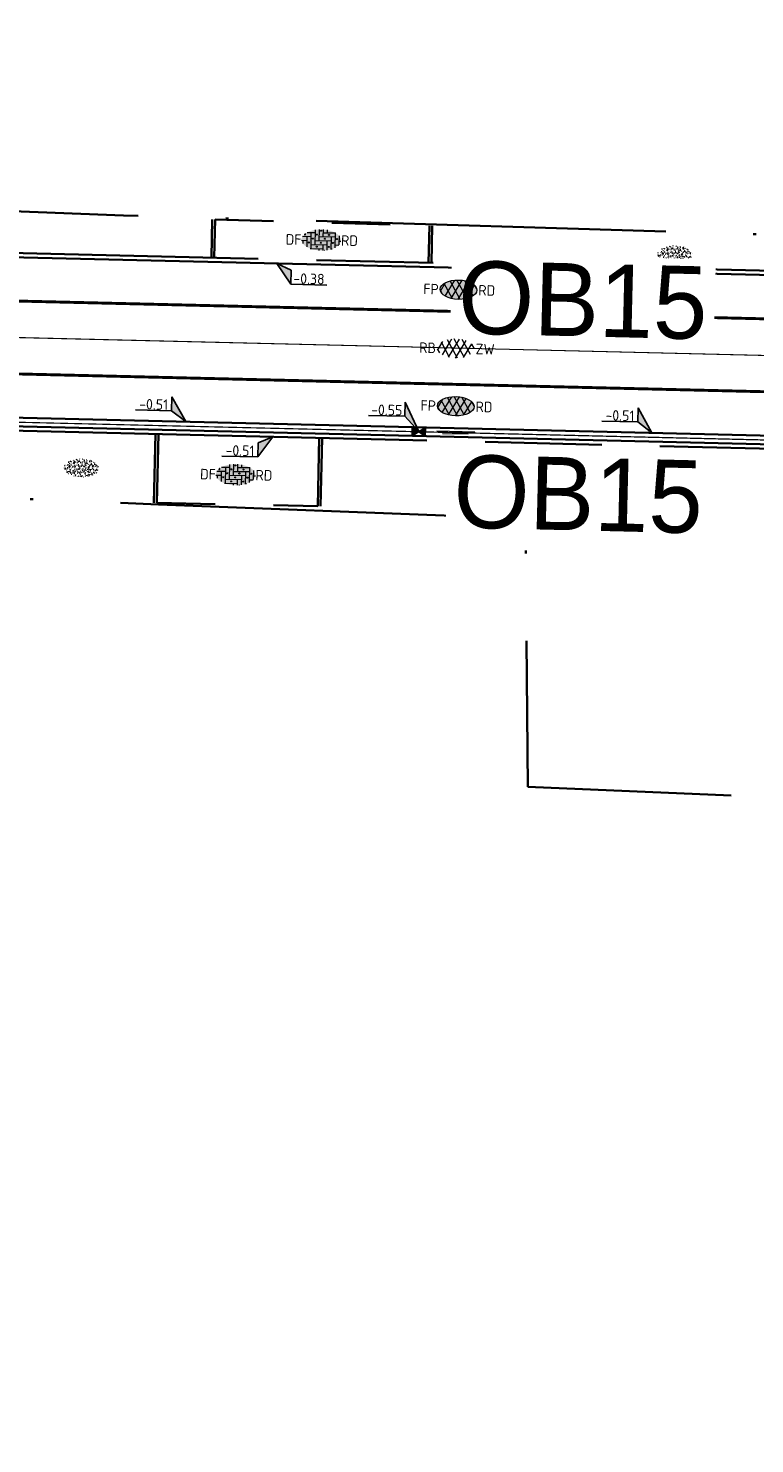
# Model space of a CAD drawing. Header units: metres. Extents: x 0 to 269924, y 0 to 933292.
# Tile 90 of 247: x 133397 to 133422, y 466501 to 466550. Entities that reach past the tile are written whole.
import ezdxf
from ezdxf import colors
from ezdxf.entities.mleader import LeaderData, LeaderLine
from ezdxf.enums import TextEntityAlignment as Align
from ezdxf.math import Vec2, Vec3

# ---------------------------------------------------------------- set-up
doc = ezdxf.new("R2018")
doc.units = ezdxf.units.M
for name, pattern in [('VH-OPSLUITBAND_100X200', [16, 8, -2, 4, -2]), ('VH-OPSLUITBAND_150X250', [24, 16, -2, 4, -2]), ('VW-1-1_STREEP', [2, 1, -1]), ('XX-HIDDEN', [4, 2, -2]), ('XX-PROJECTGRENS', [18, 12, -3, 0, -3])]:
    doc.linetypes.add(name, pattern=pattern)
for name, color, linetype, lineweight in [('N-WE-GR-GRAS-A-200', 62, 'Continuous', 18), ('N-WE-KG-GRENS_PROJECT-G', 7, 'XX-PROJECTGRENS', 35), ('N-WE-VH-GOOT-S', 170, 'Continuous', 18), ('N-WE-VH-GOOT_STRAATBAKSTEEN-G', 170, 'Continuous', 35), ('N-WE-VH-KANTOPSLUITING-T18', 10, 'Continuous', 18), ('N-WE-VH-KANTOPSLUITING_OPSLUITBAND_100X200-G', 150, 'VH-OPSLUITBAND_100X200', 35), ('N-WE-VH-KANTOPSLUITING_OPSLUITBAND_150X250-G', 150, 'VH-OPSLUITBAND_150X250', 35), ('N-WE-VH-KANTOPSLUITING_VOORKANTBAND-G', 50, 'Continuous', 35), ('N-WE-VH-MATERIAALGRENS-G', 7, 'XX-HIDDEN', 35), ('N-WE-VH-VERHARDING-T18', 10, 'Continuous', 18), ('N-WE-VH-VERHARDING_ASFALT-S', 7, 'Continuous', 18), ('N-WE-VH-VERHARDING_STRAATBAKSTEEN-S', 7, 'Continuous', 18), ('N-WE-VW-MARKERING_LANGS_STREEP_11_010-G', 7, 'VW-1-1_STREEP', 13), ('X-XX-AL-HOOGTELABEL-S', 7, 'Continuous', 25)]:
    doc.layers.add(name, color=color, linetype=linetype, lineweight=lineweight)
for name, color, linetype, lineweight, true_color in [('N-WE-GR-GRAS-S', 7, 'Continuous', 18, 0x00a500), ('N-WE-RI-HWA_KOLK-S', 150, 'Continuous', 25, 0x007fff), ('N-WE-RI-HWA_RIOOLPUT_INSPECTIEPUT_BETON-S', 150, 'Continuous', 25, 0x007fff)]:
    doc.layers.add(name, color=color, linetype=linetype, lineweight=lineweight, true_color=true_color)
doc.layers.add('X-XX-AL-HULPLIJN-G', color=30, linetype='Continuous', lineweight=18, plot=False)
doc.styles.add('NLCS-ISO', font='NLCS-ISO.ttf')
doc.styles.add('NLCS-ISO-M200-T18', font='NLCS-ISO.ttf', dxfattribs={"height": 0.36})
doc.styles.get("Standard").update_dxf_attribs({"font": 'romand.shx'})

# ---------------------------------------------------------------- blocks, each defined once
blk = doc.blocks.new('*U104')
for p, q in [((2.24, -1.51), (0, 0)), ((0, 0), (1.83, -3.88)), ((1.83, -3.88), (2.24, -1.51)), ((7.94, -4.93), (1.83, -3.88))]:
    blk.add_line(p, q)
blk.add_solid([(2.24, -1.51), (0, 0), (1.83, -3.88)])
at = {"style": 'NLCS-ISO'}
blk.add_attdef('...', text='', height=1.8, rotation=350.1821, dxfattribs=at).set_placement((4.81, -4.82), align=Align.BOTTOM_CENTER)
blk = doc.blocks.new('*U105')
at = {"layer": 'X-XX-AL-HOOGTELABEL-S', "xscale": 0.2000000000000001, "yscale": 0.2000000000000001, "zscale": 0.2000000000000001, "rotation": 9.81787206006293}
blk.add_blockref('*U104', (0.646, 0), dxfattribs=at).add_auto_attribs({'...': '-0.38'})
blk = doc.blocks.new('*U106')
at = {"layer": 'N-WE-GR-GRAS-A-200', "color": 0, "linetype": 'ByBlock', "lineweight": -2, "transparency": 16777216, "rotation": 358.6348952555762}
blk.add_blockref('*U105', (133405.319, 466542.008), dxfattribs=at)
blk = doc.blocks.new('*U516')
for p, q in [((-8.23, 3.26), (-2.12, 2.2)), ((-2.12, 2.2), (-1.71, 4.57)), ((-1.71, 4.57), (0, 0)), ((0, 0), (-2.12, 2.2))]:
    blk.add_line(p, q)
blk.add_solid([(-1.71, 4.57), (0, 0), (-2.12, 2.2)])
at = {"style": 'NLCS-ISO'}
blk.add_attdef('...', text='', height=1.8, rotation=350.1821, dxfattribs=at).set_placement((-5.24, 2.32), align=Align.BOTTOM_CENTER)
blk = doc.blocks.new('*U249')
at = {"layer": 'X-XX-AL-HOOGTELABEL-S', "xscale": 0.2000000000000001, "yscale": 0.2000000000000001, "zscale": 0.2000000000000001, "rotation": 9.817872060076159}
blk.add_blockref('*U516', (0, 0.15), dxfattribs=at).add_auto_attribs({'...': '-0.51'})
blk = doc.blocks.new('*U250')
at = {"layer": 'N-WE-RI-HWA_RIOOLPUT_INSPECTIEPUT_BETON-S', "color": 0, "linetype": 'ByBlock', "lineweight": -2, "transparency": 16777216, "rotation": 358.6348952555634}
for p in [(133402.831, 466536.416), (133418.827, 466536.034)]:
    blk.add_blockref('*U249', p, dxfattribs=at)
blk = doc.blocks.new('*U248')
for p, q in [((-1.99, 2.94), (-1.58, 5.31)), ((-1.58, 5.31), (0, 0)), ((-8.1, 4), (-1.99, 2.94)), ((0, 0), (-1.99, 2.94))]:
    blk.add_line(p, q)
blk.add_solid([(-1.58, 5.31), (0, 0), (-1.99, 2.94)])
at = {"style": 'NLCS-ISO'}
blk.add_attdef('...', text='', height=1.8, rotation=350.1821, dxfattribs=at).set_placement((-5.12, 3.06), align=Align.BOTTOM_CENTER)
blk = doc.blocks.new('SVH-ASFALT_KL-SO')
at = {"ltscale": 0.1}
for p, q in [((-3.32, -0.4), (-2.47, 1.08)), ((-1.25, -1.65), (-2.73, 0.92)), ((-2.51, -1.23), (-0.92, 1.53)), ((0.09, -1.73), (-1.71, 1.38)), ((-1.45, -1.61), (0.37, 1.54)), ((1.26, -1.54), (-0.53, 1.56)), ((-0.24, -1.74), (1.52, 1.29)), ((2.29, -1.09), (0.8, 1.48)), ((1.15, -1.58), (2.49, 0.75)), ((2.91, 0.06), (2.53, 0.71)), ((-2.96, -0.91), (-3.37, -0.2))]:
    blk.add_line(p, q, dxfattribs=at)
at = {"style": 'NLCS-ISO'}
blk.add_attdef('FUNCTIE_VERHARDING', text='', height=1.8, dxfattribs=at).set_placement((-3.62, -0.09), align=Align.MIDDLE_RIGHT)
blk.add_attdef('KLEUR', text='', height=1.8, dxfattribs=at).set_placement((3.17, -0.09), align=Align.MIDDLE_LEFT)
at = {"style": 'NLCS-ISO', "flags": 1}
blk.add_attdef('FUNCTIE', text='', height=1.8, dxfattribs=at).set_placement((0.12, -3.58), align=Align.MIDDLE_CENTER)
blk = doc.blocks.new('SVH-ASFALT_FP_KL-SO')
at = {"true_color": 0xa50000}
h = blk.add_hatch(color=14, dxfattribs=at)
h.dxf.hatch_style = 1
edge = h.paths.add_edge_path()
edge.add_ellipse((0, 0), major_axis=(0.631, 0), ratio=0.525613, start_angle=0, end_angle=360)
at = {"ltscale": 0.1}
for p, q in [((-0.619, -0.063), (-0.448, 0.233)), ((-0.204, -0.314), (-0.501, 0.201)), ((-0.457, -0.228), (-0.139, 0.323)), ((0.063, -0.33), (-0.296, 0.292)), ((-0.244, -0.305), (0.12, 0.325)), ((0.298, -0.292), (-0.061, 0.33)), ((-0.002, -0.331), (0.349, 0.276)), ((0.503, -0.2), (0.206, 0.313)), ((0.275, -0.298), (0.544, 0.168)), ((0.628, 0.028), (0.552, 0.16)), ((-0.547, -0.165), (-0.629, -0.023))]:
    blk.add_line(p, q, dxfattribs=at)
at = {"layer": 'X-XX-AL-HULPLIJN-G'}
blk.add_ellipse((0, 0), major_axis=(0.631, 0), ratio=0.525613, dxfattribs=at)
at = {"style": 'NLCS-ISO'}
blk.add_attdef('RB', text='', height=0.36, dxfattribs=at).set_placement((-0.679, 0), align=Align.MIDDLE_RIGHT)
blk.add_attdef('RD', text='', height=0.36, dxfattribs=at).set_placement((0.679, 0), align=Align.MIDDLE_LEFT)
blk = doc.blocks.new('N-SRI-KOLK_STRAAT_450X300-SO')
h = blk.add_hatch(color=256)
h.dxf.hatch_style = 1
h.paths.add_polyline_path([(0, 0), (-1.125, 0.75), (-1.125, -0.75)])
h.paths.add_polyline_path([(1.125, -0.75), (1.125, 0.75), (0, 0)])
for p, q in [((-1.125, -0.75), (1.125, 0.75)), ((1.125, -0.75), (-1.125, 0.75))]:
    blk.add_line(p, q)
at = {"flags": 128}
blk.add_lwpolyline([(-1.125, -0.75), (1.125, -0.75), (1.125, 0.75), (-1.125, 0.75)], close=True, dxfattribs=at)
blk = doc.blocks.new('*U661')
for p, q in [((0, 0), (-3.02, -3.04)), ((-2.61, -0.67), (0, 0)), ((-9.14, -1.98), (-3.02, -3.04)), ((-3.02, -3.04), (-2.61, -0.67))]:
    blk.add_line(p, q)
blk.add_solid([(-2.61, -0.67), (0, 0), (-3.02, -3.04)])
at = {"style": 'NLCS-ISO'}
blk.add_attdef('...', text='', height=1.8, rotation=350.1821, dxfattribs=at).set_placement((-6.15, -2.92), align=Align.BOTTOM_CENTER)
blk = doc.blocks.new('*U110')
at = {"lineweight": 30, "flags": 106}
blk.add_attdef('OB', text='', height=0.36, dxfattribs=at).set_placement((0, 0.1), align=Align.BOTTOM_CENTER)
blk = doc.blocks.new('SVH-GOOT_SYMBOOL-SO')
at = {"color": 7, "linetype": 'Continuous'}
for p, q in [((0, 2.669), (0, -2.669)), ((0.2, 3.125), (0.2, -3.359)), ((-0.206, 2.137), (-0.206, -2.217))]:
    blk.add_line(p, q, dxfattribs=at)
at = {"style": 'NLCS-ISO'}
blk.add_attdef('MATERIAAL', text='', height=1.8, dxfattribs=at).set_placement((-1.098, 0), align=Align.MIDDLE_RIGHT)
blk.add_attdef('KLEUR', text='', height=1.8, dxfattribs=at).set_placement((1.1, 0), align=Align.MIDDLE_LEFT)
blk = doc.blocks.new('SVH-SBS_DIKFORMAAT_ELLEBOOG_KL-SO')
h = blk.add_hatch(color=254)
edge = h.paths.add_edge_path()
edge.add_ellipse((1.09, 0.12), major_axis=(3.39, 0), ratio=0.533267, start_angle=0, end_angle=360)
for p, q in [((-2.3, 0), (-1.38, 0)), ((-2.13, 0.69), (-0.69, 0.69)), ((-1.38, 0.69), (-1.38, -1.12)), ((-1.35, 1.38), (0, 1.38)), ((-0.69, 1.38), (-0.69, -1.38)), ((0, 1.84), (0, -0.69)), ((0, 0), (2.76, 0)), ((0.69, 1.92), (0.69, 0)), ((0.69, 0.69), (3.45, 0.69)), ((1.38, 1.93), (1.38, 0.69)), ((1.38, 1.38), (3.54, 1.38)), ((2.07, 1.86), (2.07, 1.38)), ((2.76, 0.69), (2.76, -1.45)), ((3.45, 1.38), (3.45, -1.18)), ((4.14, 0.92), (4.14, -0.67)), ((4.14, 0), (4.48, 0)), ((-2.07, 0), (-2.07, -0.54)), ((-0.8, -1.38), (1.38, -1.38)), ((-0.69, -0.69), (2.07, -0.69)), ((0.69, -1.38), (0.69, -1.67)), ((1.38, -0.69), (1.38, -1.68)), ((2.07, 0), (2.07, -1.61)), ((2.76, -1.38), (2.98, -1.38)), ((3.45, -0.69), (4.12, -0.69))]:
    blk.add_line(p, q)
for centre in [(-0.35, 0.34), (0.34, 1.03), (1.03, 1.72), (1.72, 0.34), (2.41, 1.03), (3.79, 0.34), (-1.04, -0.35), (0.34, -1.04), (1.03, -0.35), (2.41, -1.04), (3.11, -0.35)]:
    blk.add_circle(centre, 0.0881)
for centre, start, end in [((-1.73, 1.03), 158.9124, 101.1902), ((1.72, -1.73), 59.0911, 132.3433)]:
    blk.add_arc(centre, 0.0881, start, end)
at = {"style": 'NLCS-ISO'}
blk.add_attdef('FORMAAT', text='', height=1.8, dxfattribs=at).set_placement((-2.3, 0.12), align=Align.MIDDLE_RIGHT)
blk.add_attdef('KLEUR', text='', height=1.8, dxfattribs=at).set_placement((4.49, 0.12), align=Align.MIDDLE_LEFT)
at = {"style": 'NLCS-ISO', "flags": 1}
blk.add_attdef('FUNCTIE', text='', height=1.8, dxfattribs=at).set_placement((0.12, -3.58), align=Align.MIDDLE_CENTER)
blk = doc.blocks.new('SGR-GRAS_01-SO')
at = {"ltscale": 0.1}
for p, q in [((-1.96, -0.07), (-1.98, 0)), ((-1.93, 0.19), (-1.93, 0.24)), ((-1.89, 0.24), (-1.92, 0.25)), ((-1.67, 0.02), (-1.6, 0.04)), ((-1.6, 0.24), (-1.65, 0.29)), ((-1.53, 0.32), (-1.6, 0.35)), ((-1.45, 0.64), (-1.52, 0.66)), ((-1.52, 0.19), (-1.44, 0.19)), ((-1.47, 0.58), (-1.48, 0.65)), ((-1.43, 0.48), (-1.35, 0.5)), ((-1.36, 0.21), (-1.43, 0.23)), ((-1.42, 0.13), (-1.36, 0.17)), ((-1.38, 0.11), (-1.32, 0.16)), ((-1.37, 0.01), (-1.38, 0.08)), ((-1.33, 0.11), (-1.33, 0.19)), ((-1.3, 0.76), (-1.32, 0.77)), ((-1.28, 0.68), (-1.28, 0.76)), ((-1.17, 0.39), (-1.23, 0.43)), ((-1.17, 0.24), (-1.22, 0.29)), ((-1.15, 0.65), (-1.21, 0.7)), ((-1.11, 0.17), (-1.04, 0.19)), ((-1.03, 0.03), (-1.1, 0.07)), ((-0.94, 0.84), (-1, 0.88)), ((-0.97, 0.51), (-0.92, 0.57)), ((-0.89, 0.5), (-0.97, 0.52)), ((-0.94, 0.19), (-0.87, 0.19)), ((-0.92, 0.42), (-0.86, 0.46)), ((-0.89, 0.81), (-0.82, 0.81)), ((-0.87, 0.66), (-0.89, 0.73)), ((-0.8, 0.06), (-0.88, 0.08)), ((-0.87, 0.62), (-0.8, 0.64)), ((-0.8, 0.47), (-0.87, 0.51)), ((-0.75, 0.24), (-0.8, 0.29)), ((-0.77, 0.09), (-0.79, 0.16)), ((-0.73, 0.65), (-0.78, 0.7)), ((-0.74, 0.03), (-0.73, 0.11)), ((-0.67, 0.11), (-0.73, 0.14)), ((-0.69, 0.61), (-0.68, 0.68)), ((-0.58, 0.92), (-0.64, 0.96)), ((-0.56, 0.92), (-0.51, 0.97)), ((-0.56, 0.32), (-0.48, 0.34)), ((-0.44, 0.55), (-0.51, 0.59)), ((-0.43, 0.78), (-0.5, 0.8)), ((-0.42, 0.71), (-0.36, 0.74)), ((-0.34, 0.35), (-0.41, 0.37)), ((-0.32, 0.24), (-0.38, 0.29)), ((-0.31, 0.19), (-0.37, 0.22)), ((-0.37, 0.19), (-0.29, 0.19)), ((-0.31, 0.65), (-0.36, 0.7)), ((-0.32, 0.81), (-0.24, 0.81)), ((-0.32, 0.77), (-0.24, 0.79)), ((-0.28, 0.73), (-0.29, 0.81)), ((-0.21, 1), (-0.27, 1.03)), ((-0.24, 0.02), (-0.17, 0.04)), ((-0.18, 0.17), (-0.19, 0.24)), ((-0.08, 0.63), (-0.14, 0.67)), ((-0.14, -0.04), (-0.14, 0.03)), ((-0.09, 0.53), (-0.09, 0.6)), ((-0.08, 0.16), (-0.03, 0.21)), ((-0.07, 0.19), (0, 0.23)), ((0.06, 0.27), (-0.01, 0.3)), ((0, 0.47), (0.07, 0.49)), ((0.1, 0.24), (0.05, 0.29)), ((0.13, 0.64), (0.06, 0.66)), ((0.07, 0.99), (0.14, 1.03)), ((0.12, 0.65), (0.07, 0.7)), ((0.22, 0.2), (0.15, 0.22)), ((0.21, 0.19), (0.28, 0.19)), ((0.29, 0.71), (0.22, 0.75)), ((0.24, 0.92), (0.31, 0.94)), ((0.26, 0.81), (0.33, 0.81)), ((0.32, 0.81), (0.3, 0.89)), ((0.31, 0.17), (0.39, 0.19)), ((0.32, 0.57), (0.38, 0.62)), ((0.42, 0.34), (0.36, 0.38)), ((0.42, 0.25), (0.4, 0.32)), ((0.43, 0.48), (0.49, 0.51)), ((0.53, 0.24), (0.47, 0.29)), ((0.54, 0.65), (0.49, 0.7)), ((0.56, -0.02), (0.49, 0.02)), ((0.5, 0.45), (0.51, 0.53)), ((0.59, 0.93), (0.52, 0.94)), ((0.55, 0.62), (0.63, 0.64)), ((0.65, 0.79), (0.58, 0.83)), ((0.68, 0.49), (0.61, 0.51)), ((0.77, 0.05), (0.7, 0.07)), ((0.78, 0.42), (0.72, 0.46)), ((0.78, 0.19), (0.86, 0.19)), ((0.83, 0.81), (0.91, 0.81)), ((0.92, 0.06), (0.85, 0.09)), ((0.87, 0.31), (0.94, 0.33)), ((0.95, 0.24), (0.9, 0.29)), ((0.91, 0.89), (0.91, 0.92)), ((0.97, 0.65), (0.91, 0.7)), ((0.93, 0.76), (0.99, 0.8)), ((1.01, 0.87), (0.95, 0.91)), ((1.01, 0.33), (1, 0.4)), ((1.15, 0.78), (1.08, 0.8)), ((1.15, 0.5), (1.08, 0.54)), ((1.1, 0.38), (1.1, 0.45)), ((1.11, 0.77), (1.18, 0.79)), ((1.24, 0.34), (1.17, 0.36)), ((1.18, 0.01), (1.26, 0.03)), ((1.21, 0.21), (1.26, 0.26)), ((1.28, 0.14), (1.22, 0.17)), ((1.28, 0.25), (1.35, 0.29)), ((1.37, 0.24), (1.32, 0.29)), ((1.39, 0.65), (1.34, 0.7)), ((1.36, 0.19), (1.43, 0.19)), ((1.42, 0.46), (1.5, 0.48)), ((1.51, 0.58), (1.44, 0.62)), ((1.64, 0.21), (1.58, 0.25)), ((1.61, 0.41), (1.59, 0.48)), ((1.69, 0.3), (1.7, 0.37)), ((1.79, 0.19), (1.72, 0.21)), ((1.74, 0.16), (1.81, 0.18)), ((1.8, 0.24), (1.75, 0.29)), ((1.93, 0.19), (1.95, 0.19)), ((-1.92, -0.16), (-1.85, -0.12)), ((-1.82, -0.08), (-1.9, -0.06)), ((-1.76, -0.13), (-1.82, -0.09)), ((-1.78, -0.3), (-1.73, -0.25)), ((-1.62, -0.5), (-1.69, -0.46)), ((-1.63, -0.57), (-1.68, -0.52)), ((-1.61, -0.17), (-1.67, -0.11)), ((-1.57, -0.44), (-1.49, -0.44)), ((-1.54, -0.66), (-1.5, -0.64)), ((-1.4, -0.05), (-1.46, -0.01)), ((-1.38, -0.46), (-1.38, -0.39)), ((-1.35, -0.28), (-1.28, -0.26)), ((-1.27, -0.23), (-1.34, -0.21)), ((-1.26, -0.42), (-1.33, -0.38)), ((-1.27, -0.56), (-1.28, -0.48)), ((-1.21, -0.57), (-1.26, -0.52)), ((-1.18, -0.67), (-1.25, -0.65)), ((-1.19, -0.17), (-1.24, -0.11)), ((-1.13, -0.78), (-1.19, -0.75)), ((-1.06, -0.39), (-1, -0.35)), ((-1.04, -0.58), (-0.97, -0.57)), ((-0.99, -0.44), (-0.92, -0.44)), ((-0.9, -0.34), (-0.96, -0.3)), ((-0.9, -0.65), (-0.84, -0.6)), ((-0.84, -0.94), (-0.85, -0.93)), ((-0.78, -0.57), (-0.84, -0.52)), ((-0.76, -0.7), (-0.83, -0.67)), ((-0.76, -0.17), (-0.82, -0.11)), ((-0.8, -0.13), (-0.73, -0.11)), ((-0.71, -0.38), (-0.79, -0.36)), ((-0.79, -0.54), (-0.78, -0.46)), ((-0.72, -0.89), (-0.65, -0.87)), ((-0.71, -0.9), (-0.64, -0.86)), ((-0.62, -0.82), (-0.7, -0.8)), ((-0.67, -0.48), (-0.69, -0.4)), ((-0.53, -0.26), (-0.6, -0.22)), ((-0.58, -0.99), (-0.59, -0.97)), ((-0.57, -0.1), (-0.5, -0.06)), ((-0.49, -0.25), (-0.44, -0.19)), ((-0.48, -0.44), (-0.41, -0.42)), ((-0.4, -0.63), (-0.46, -0.59)), ((-0.38, -0.98), (-0.43, -0.93)), ((-0.42, -0.44), (-0.34, -0.44)), ((-0.36, -0.57), (-0.41, -0.52)), ((-0.34, -0.17), (-0.39, -0.11)), ((-0.26, -0.99), (-0.33, -0.95)), ((-0.25, -0.09), (-0.32, -0.07)), ((-0.17, -0.18), (-0.24, -0.14)), ((-0.16, -0.53), (-0.23, -0.51)), ((-0.21, -0.61), (-0.15, -0.58)), ((-0.19, -0.62), (-0.19, -0.54)), ((-0.17, -0.74), (-0.1, -0.72)), ((-0.07, -0.97), (-0.14, -0.95)), ((-0.04, -0.55), (-0.1, -0.51)), ((-0.08, -0.4), (-0.09, -0.32)), ((-0.01, -1.01), (0.04, -0.95)), ((0.05, -0.98), (0, -0.93)), ((0.07, -0.57), (0.01, -0.52)), ((0.02, -0.96), (0.01, -0.89)), ((0.08, -0.17), (0.03, -0.11)), ((0.1, -0.91), (0.03, -0.88)), ((0.07, -0.29), (0.14, -0.27)), ((0.19, -0.1), (0.13, -0.06)), ((0.16, -0.44), (0.23, -0.44)), ((0.17, -1.04), (0.22, -1.02)), ((0.31, -0.24), (0.24, -0.22)), ((0.33, -0.47), (0.26, -0.43)), ((0.29, -0.33), (0.35, -0.29)), ((0.4, -0.68), (0.32, -0.66)), ((0.39, -0.6), (0.45, -0.55)), ((0.39, -0.59), (0.46, -0.57)), ((0.4, -0.69), (0.41, -0.62)), ((0.46, -0.83), (0.4, -0.8)), ((0.47, -0.98), (0.42, -0.93)), ((0.49, -0.57), (0.44, -0.52)), ((0.45, -0.12), (0.46, -0.05)), ((0.51, -0.17), (0.45, -0.11)), ((0.52, -0.32), (0.5, -0.24)), ((0.62, -0.88), (0.6, -0.81)), ((0.63, -0.14), (0.7, -0.12)), ((0.69, -0.39), (0.62, -0.35)), ((0.64, -0.84), (0.71, -0.81)), ((0.7, -0.89), (0.77, -0.88)), ((0.73, -0.44), (0.81, -0.44)), ((0.82, -0.76), (0.76, -0.72)), ((0.78, -0.04), (0.85, 0)), ((0.86, -0.39), (0.79, -0.37)), ((0.8, -0.19), (0.85, -0.14)), ((0.86, -0.94), (0.84, -0.93)), ((0.91, -0.57), (0.86, -0.52)), ((0.93, -0.17), (0.88, -0.11)), ((0.95, -0.83), (0.88, -0.81)), ((0.94, -0.44), (1.01, -0.42)), ((1.05, -0.31), (0.99, -0.27)), ((1, -0.77), (1, -0.7)), ((1.05, -0.2), (1.05, -0.12)), ((1.11, -0.24), (1.1, -0.16)), ((1.19, -0.68), (1.12, -0.64)), ((1.14, -0.56), (1.21, -0.52)), ((1.21, -0.8), (1.2, -0.73)), ((1.33, -0.1), (1.26, -0.08)), ((1.26, -0.75), (1.33, -0.73)), ((1.34, -0.57), (1.29, -0.52)), ((1.36, -0.17), (1.3, -0.11)), ((1.31, -0.44), (1.38, -0.44)), ((1.42, -0.23), (1.35, -0.19)), ((1.42, -0.54), (1.35, -0.52)), ((1.55, -0.6), (1.49, -0.56)), ((1.5, -0.29), (1.57, -0.27)), ((1.64, -0.27), (1.65, -0.2)), ((1.64, -0.27), (1.7, -0.23)), ((1.68, -0.55), (1.74, -0.5)), ((1.71, -0.16), (1.69, -0.09)), ((1.78, -0.15), (1.71, -0.11)), ((1.71, -0.52), (1.71, -0.52)), ((1.78, -0.17), (1.73, -0.11)), ((1.88, -0.25), (1.81, -0.23))]:
    blk.add_line(p, q, dxfattribs=at)
at = {"ltscale": 0.1, "style": 'NLCS-ISO'}
blk.add_attdef('TYPE', text='', height=0.5, dxfattribs=at).set_placement((3.47, -0.02), align=Align.MIDDLE_CENTER)

msp = doc.modelspace()

# ---------------------------------------------------------------- linework, layer by layer
at = {"layer": 'N-WE-KG-GRENS_PROJECT-G', "flags": 128}
msp.add_lwpolyline([(133942.152, 466524.013), (133955.533, 466522.507), (133956.145, 466521.626), (133962.811, 466521.355), (133963.543, 466522.67), (133965.054, 466522.563), (133965.551, 466521.193), (133981.5, 466520.334), (133981.565, 466520.896), (133982.028, 466520.86), (133994.134, 466520.33), (133994.151, 466519.671), (134009.067, 466519.478), (134013.911, 466519.512), (134027.732, 466519.636), (134028.693, 466519.554), (134034.796, 466519.611), (134050.86, 466519.659), (134068.501, 466520.152), (134071.254, 466520.237), (134077.26, 466520.692), (134094.041, 466522.635), (134101.385, 466523.282), (134101.428, 466523.91), (134128.995, 466527.092), (134141.938, 466528.627), (134148.421, 466529.392), (134148.476, 466529.087), (134157.108, 466530.24), (134157.762, 466530.339), (134157.953, 466529.076), (134163.706, 466529.946), (134172.69, 466531.055), (134201.838, 466535.069), (134202.197, 466534.878), (134203.304, 466535.042), (134208.161, 466535.722), (134214.682, 466536.673), (134215.15, 466536.846), (134235.766, 466539.754), (134239.587, 466540.449), (134251.117, 466542.218), (134251.536, 466542.09), (134264.479, 466543.833), (134264.487, 466544.317), (134273.56, 466545.641), (134273.608, 466545.287), (134285.679, 466546.863), (134299.118, 466548.971), (134309.192, 466550.345), (134329.805, 466553.659), (134341.526, 466555.206), (134346.97, 466556.112), (134351.977, 466556.025), (134358.949, 466556.887), (134359.186, 466557.313), (134365.426, 466557.917), (134389.225, 466560.758), (134395.395, 466561.519), (134400.633, 466562.019), (134418.638, 466563.907), (134426.404, 466566.343), (134432.472, 466567.14), (134437.532, 466567.422), (134444.848, 466568.25), (134448.277, 466568.388), (134484.594, 466572.762), (134486.539, 466572.966), (134490.599, 466573.546), (134498.499, 466574.536), (134514.318, 466576.701), (134542.397, 466581.367), (134546.702, 466582.122), (134551.593, 466582.441), (134551.871, 466583.179), (134557.906, 466584.406), (134558.276, 466584.115), (134567.36, 466586.004), (134582.717, 466588.715), (134583.108, 466588.972), (134590.444, 466590.398), (134630.038, 466598.271), (134633.264, 466598.923), (134632.087, 466604.993), (134646.051, 466607.537), (134647.414, 466607.429), (134666.972, 466611.405), (134675.342, 466617.463), (134674.819, 466607.593), (134696.995, 466610.537), (134702.172, 466611.327), (134706.525, 466612.071), (134709.085, 466612.323), (134712.087, 466612.776), (134715, 466613.203), (134716.349, 466613.229), (134723.364, 466613.968), (134738.981, 466616.639), (134746.062, 466617.28), (134746.09, 466616.641), (134760.121, 466618.861), (134759.993, 466619.829), (134768.446, 466621.137), (134784.615, 466623.738), (134787.541, 466625.072), (134796.772, 466626.479), (134796.899, 466625.715), (134813.878, 466628.545), (134820.226, 466629.584), (134847.68, 466634.234), (134881.79, 466639.204), (134881.926, 466639.532), (134884.43, 466640.009), (134893.797, 466641.711), (134903.085, 466643.328), (134904.138, 466643.527), (134920.265, 466646.374), (134921.332, 466646.578), (134937.367, 466649.518), (134938.501, 466649.708), (134961.555, 466654.096), (134967.764, 466655.262), (134974.722, 466656.563), (134984.23, 466658.491), (134992.023, 466659.998), (134995.809, 466660.766), (135000.442, 466661.693), (135009.695, 466663.648), (135010.659, 466663.869), (135018.832, 466665.618), (135021.92, 466666.314), (135034.093, 466668.943), (135034.161, 466668.769), (135043.8, 466670.832), (135059.084, 466674.02), (135068.771, 466676.078), (135083.089, 466679.034), (135091.902, 466680.993), (135097.488, 466682.166), (135104.831, 466683.651), (135116.534, 466686.231), (135119.892, 466686.792), (135126.3, 466688.013), (135127.347, 466688.196), (135130.448, 466688.891), (135135.602, 466689.887), (135140.19, 466691.518), (135166.592, 466696.94), (135182.368, 466700.724), (135201.902, 466704.748), (135203.941, 466705.082), (135209.867, 466705.957), (135217.801, 466707.782), (135228.821, 466709.933), (135242.391, 466712.598), (135277.698, 466719.723), (135279.457, 466720.111), (135279.55, 466721.578), (135288.178, 466723.073), (135350.963, 466735.305), (135501.986, 466763.685), (135501.162, 466761.839), (135525.132, 466766.833), (135533.639, 466768.672), (135569.042, 466775.188), (135582.767, 466777.378), (135584.022, 466777.634), (135585.675, 466776.264, 0.01918), (135652.451, 466792.01), (135652.891, 466793.457), (135660.981, 466795.919), (135661.574, 466796.074), (135664.481, 466796.836), (135665.946, 466796.651), (135673.558, 466799.328), (135680.977, 466801.739), (135687.276, 466804.201), (135692.547, 466806.295), (135705.432, 466809.743), (135712.094, 466810.706), (135728.145, 466817.035), (135760.285, 466825.832), (135773.458, 466829.179), (135789.116, 466834.08), (135813.029, 466842.892), (135823.352, 466846.718), (135839.426, 466852.91), (135860.96, 466860.89), (135867.928, 466863.26), (135895.199, 466872.784), (135899.312, 466861.8), (135873.359, 466852.082), (135873.188, 466848.843), (135867.814, 466846.669), (135856.104, 466842.036), (135847.253, 466838.505), (135830.033, 466832.514), (135818.854, 466828.652), (135812.865, 466826.949), (135808.959, 466825.804), (135805.053, 466824.658), (135770.731, 466814.307), (135766.971, 466812.016), (135761.879, 466808.079), (135757.591, 466807.133), (135743.839, 466803.566), (135724.075, 466798.35), (135721.275, 466798.229), (135720.422, 466801.401), (135715.133, 466799.834), (135698.553, 466794.754), (135698.279, 466793.693), (135686.038, 466790.352), (135686.038, 466789.248), (135686.038, 466787.562), (135681.985, 466786.092), (135677.719, 466785.319), (135623.458, 466770.711), (135607.41, 466767.662), (135584.355, 466763.142), (135577.091, 466761.475), (135570.47, 466760.803), (135524.714, 466753.103), (135522.642, 466752.878), (135515.666, 466751.661), (135498.388, 466748.218), (135460.498, 466741.759), (135438.515, 466737.953), (135402.134, 466731.048), (135401.842, 466732.671), (135396.111, 466731.637), (135390.927, 466730.659), (135374.008, 466727.423), (135342.463, 466720.896), (135337.831, 466720.249), (135332.781, 466719.412), (135316.41, 466716.549), (135312.764, 466716.512), (135301.04, 466714.003), (135296.667, 466713.077), (135288.078, 466711.338), (135288.031, 466710.414), (135288.066, 466708.643), (135283.612, 466707.738), (135244.114, 466700.084), (135242.59, 466702.114), (135218.779, 466697.088), (135216.4, 466696.736), (135207.126, 466694.996), (135197.842, 466693.22), (135196.987, 466690.777), (135188.214, 466689.009), (135186.218, 466690.919), (135157.953, 466685.339), (135157.545, 466682.623), (135152.388, 466681.564), (135151.517, 466683.806), (135135.729, 466680.62), (135134.464, 466677.149), (135128.184, 466675.854), (135125.788, 466678.571), (135109.606, 466675.114), (135107.871, 466673.543), (135107.871, 466672.134), (135099.469, 466670.442), (135080.265, 466666.625), (135079.406, 466666.151), (135069.61, 466664.202), (135057.638, 466661.759), (135035.803, 466657.155), (135033.723, 466658.689), (135013.618, 466654.679), (135014.198, 466652.086), (135012.612, 466651.731), (135012.176, 466654.16), (134999.525, 466651.581), (134981.058, 466648.065), (134978.74, 466647.609), (134978.586, 466647.723), (134973.29, 466646.777), (134967.912, 466645.754), (134966.071, 466645.409), (134952.75, 466642.776), (134952.592, 466643.577), (134951.246, 466643.315), (134944.955, 466642.097), (134940.872, 466641.345), (134939.907, 466640.789), (134925.329, 466637.906), (134925.171, 466637.877), (134925.333, 466636.966), (134925.553, 466635.733), (134922.159, 466635.157), (134921.983, 466636.201), (134920.712, 466635.973), (134906.644, 466633.431), (134906.509, 466633.768), (134899.927, 466632.517), (134896.041, 466630.574), (134862.297, 466626.202), (134861.423, 466623.924), (134854.723, 466622.819), (134853.222, 466624.597), (134834.721, 466621.381), (134818.755, 466618.638), (134803.128, 466616.182), (134801.097, 466614.744), (134787.48, 466613.242), (134768.983, 466610.888), (134755.14, 466609.258), (134754.957, 466609.237), (134754.786, 466610.217), (134731.872, 466606.359), (134713.4, 466603.055), (134699.607, 466600.717), (134685.428, 466598.156), (134675.878, 466596.194), (134672.276, 466595.656), (134668.91, 466595.016), (134645.926, 466591.058), (134638.577, 466590.001), (134611.474, 466584.899), (134601.717, 466583.131), (134600.6, 466582.901), (134592.762, 466581.44), (134575.118, 466578.109), (134569.726, 466577.127), (134558.057, 466574.923), (134547.369, 466573.132), (134538.23, 466571.522), (134531.355, 466570.551), (134524.272, 466569.346), (134519.026, 466568.326), (134515.39, 466567.719), (134505.384, 466563.341), (134500.986, 466562.643), (134495.881, 466561.909), (134495.823, 466562.312), (134492.204, 466563.642), (134484.398, 466562.518), (134478.905, 466561.786), (134469.843, 466560.533), (134464.536, 466559.742), (134456.919, 466558.745), (134448.033, 466557.687), (134433.208, 466556.61), (134412.104, 466554.577), (134407.553, 466554.101), (134387.467, 466551.741), (134381.785, 466550.955), (134364.962, 466548.659), (134360.191, 466548.481), (134354.944, 466547.628), (134324.113, 466542.837), (134319.685, 466541.923), (134312.466, 466540.844), (134307.061, 466539.9), (134305.527, 466540.739), (134283.993, 466537.831), (134278.004, 466536.268), (134260.392, 466533.941), (134253.899, 466532.65), (134244.867, 466531.618), (134227.961, 466528.835), (134196.876, 466524.748), (134191.294, 466524.652), (134189.441, 466519.487), (134180.543, 466523.251), (134138.079, 466517.961), (134135.279, 466517.668), (134120.646, 466515.791), (134115.858, 466514.998), (134094.415, 466512.788), (134094.483, 466512.133), (134077.905, 466510.692), (134056.132, 466509.19), (134043.898, 466509.02), (134033.049, 466509.242), (134023.923, 466509.529), (134011.048, 466510.262), (134011.12, 466510.989), (133978.031, 466511.971), (133977.492, 466511.386), (133976.525, 466511.415), (133970.93, 466511.61), (133940.859, 466512.853), (133936.339, 466513.04), (133926.354, 466513.566), (133918.767, 466513.929), (133914.845, 466514.016), (133909.555, 466514.279), (133907.78, 466514.373), (133898.183, 466514.701), (133889.291, 466514.99), (133877.411, 466515.387), (133865.169, 466516.189), (133858.598, 466516.511), (133853.557, 466516.784), (133840.824, 466517.534), (133833.647, 466517.757), (133833.706, 466517.421), (133832.853, 466517.458), (133826.979, 466517.575), (133808.076, 466518.296), (133803.308, 466518.179), (133802.56, 466518.555), (133780.072, 466520.153), (133779.6, 466519.291), (133774.066, 466519.538), (133773.735, 466520.559), (133740.527, 466522.642), (133713.376, 466524.159), (133705.703, 466524.636), (133705.709, 466526.266), (133685.059, 466527.583), (133660.563, 466529.253), (133639.129, 466529.346), (133622.453, 466530.286), (133616.388, 466530.543), (133614.494, 466530.624), (133604.393, 466531.597), (133597.464, 466531.465), (133574.3, 466531.955), (133566.695, 466531.543), (133561.32, 466531.616), (133554.142, 466531.627), (133545.309, 466531.719), (133535.509, 466531.795), (133530.483, 466531.897), (133499.098, 466532.845), (133498.91, 466530.624), (133497.604, 466522.359), (133448.566, 466524.379), (133448.421, 466522.59), (133414.567, 466524.034), (133414.497, 466533.241), (133401.904, 466533.723), (133353.812, 466535.745), (133352.26, 466536.139), (133333.107, 466536.524), (133333.343, 466545.829), (133369.152, 466544.714), (133381.325, 466544.396), (133400.699, 466543.637), (133404.005, 466543.551), (133435.456, 466542.61), (133435.456, 466542.277), (133451.526, 466541.628), (133467.883, 466541.235), (133477.659, 466542.034), (133509.103, 466541.442), (133515.138, 466541.284), (133519.939, 466540.992), (133525.525, 466540.798), (133532.518, 466540.097), (133548.147, 466539.778), (133548.297, 466540.601), (133555.22, 466540.722), (133564.265, 466540.558), (133565.06, 466540.188), (133570.074, 466540.025), (133574.07, 466539.875), (133576.623, 466539.795), (133577.163, 466540.007), (133601.21, 466539.677), (133602.809, 466541.635), (133610.483, 466541.448), (133611.878, 466539.353), (133618.8, 466539.154), (133622.331, 466538.943), (133622.362, 466539.485), (133627.247, 466539.274), (133627.305, 466538.709), (133642.487, 466537.733), (133654.92, 466537.235), (133674.71, 466536.649), (133674.766, 466536.962), (133682.638, 466536.639), (133685.084, 466535.631), (133701.924, 466534.36), (133703.6, 466534.856), (133708.504, 466534.396), (133731.895, 466532.391), (133737.992, 466531.942), (133749.854, 466530.901), (133752.15, 466530.77), (133756.921, 466530.655), (133767.535, 466530.109), (133779.853, 466530.016), (133787.77, 466529.934), (133810.905, 466528.967), (133832.384, 466528.238), (133837.192, 466527.837), (133897.841, 466525.036)], format="xyb", close=True, dxfattribs=at)
at = {"layer": 'N-WE-VH-GOOT_STRAATBAKSTEEN-G'}
msp.add_lwpolyline([(133341.192, 466538.034), (133548.299, 466533.099), (133604.484, 466532.752, -0.012398), (133694.641, 466528.294), (133747.111, 466524.328, 0.006097), (133941.572, 466515.108, 0.02139), (134085.33, 466514.138, 0.018724), (134137.889, 466519.445, 0.007401), (134227.449, 466531.463), (134342.22, 466547.549), (134354.896, 466549.127)], format="xyb", dxfattribs=at)
at = {"layer": 'N-WE-VH-KANTOPSLUITING_OPSLUITBAND_100X200-G'}
for points in [[(133403.747, 466543.507), (133403.716, 466542.196)], [(133411.293, 466543.283), (133411.263, 466542.016)], [(133401.743, 466533.778), (133401.799, 466536.14)], [(133407.463, 466533.661), (133407.519, 466536.004)]]:
    msp.add_lwpolyline(points, dxfattribs=at)
at = {"layer": 'N-WE-VH-KANTOPSLUITING_OPSLUITBAND_150X250-G', "flags": 128}
for points in [[(133341.341, 466543.682), (133548.384, 466538.749), (133604.571, 466538.402, -0.012406), (133695.064, 466533.928), (133747.492, 466529.966, 0.002963), (133841.891, 466524.897)], [(133395.111, 466536.299), (133548.292, 466532.649), (133604.477, 466532.302, -0.012397), (133694.608, 466527.845), (133747.08, 466523.879, 0.001225), (133786.141, 466521.646)]]:
    msp.add_lwpolyline(points, format="xyb", dxfattribs=at)
at = {"layer": 'N-WE-VH-KANTOPSLUITING_VOORKANTBAND-G', "flags": 128}
msp.add_lwpolyline([(133341.337, 466543.533), (133548.381, 466538.599), (133604.568, 466538.252, -0.012405), (133695.052, 466533.778), (133747.482, 466529.816, 0.002963), (133841.884, 466524.747)], format="xyb", dxfattribs=at)
for points in [[(133403.847, 466543.505), (133403.816, 466542.194)], [(133411.193, 466543.286), (133411.163, 466542.019)]]:
    msp.add_lwpolyline(points, dxfattribs=at)
at = {"layer": 'N-WE-VH-KANTOPSLUITING_VOORKANTBAND-G'}
msp.add_lwpolyline([(133341.191, 466537.734), (133548.294, 466532.799), (133604.479, 466532.452, -0.012398), (133694.619, 466527.995), (133747.091, 466524.029, 0.001225), (133786.149, 466521.795, 0.0011)], format="xyb", dxfattribs=at)
for points in [[(133401.843, 466533.776), (133401.899, 466536.138)], [(133407.363, 466533.663), (133407.419, 466536.006)]]:
    msp.add_lwpolyline(points, dxfattribs=at)
at = {"layer": 'N-WE-VH-MATERIAALGRENS-G'}
for points in [[(133403.847, 466543.505), (133411.193, 466543.286)], [(133401.843, 466533.776), (133407.363, 466533.663)]]:
    msp.add_lwpolyline(points, dxfattribs=at)
at = {"layer": 'N-WE-VW-MARKERING_LANGS_STREEP_11_010-G', "ltscale": 5, "const_width": 0.1, "flags": 128}
for points in [[(133341.947, 466542.018), (133548.359, 466537.099), (133604.545, 466536.752, -0.012403), (133694.94, 466532.283), (133747.381, 466528.319, 0.000037), (133748.553, 466528.25)], [(133748.407, 466525.754, -0.000038), (133747.212, 466525.825), (133694.754, 466529.79, 0.0124), (133604.507, 466534.252), (133548.321, 466534.599), (133341.887, 466539.518)]]:
    msp.add_lwpolyline(points, format="xyb", dxfattribs=at)
at = {"layer": 'X-XX-AL-HULPLIJN-G', "flags": 128}
msp.add_lwpolyline([(133341.337, 466543.533), (133548.381, 466538.599), (133604.568, 466538.252, -0.012405), (133695.052, 466533.778), (133747.482, 466529.816, 0.000036), (133748.642, 466529.747, 0.000036)], format="xyb", dxfattribs=at)
at = {"layer": 'X-XX-AL-HULPLIJN-G'}
for points in [[(133341.257, 466540.784), (133548.34, 466535.849), (133604.526, 466535.502, -0.012402), (133694.847, 466531.036), (133747.296, 466527.072, 0.006097), (133941.689, 466517.855, 0.021388), (134085.194, 466516.885, 0.006155), (134102.446, 466518.191, 0.006155)], [(133348.165, 466540.619), (133548.34, 466535.849), (133604.526, 466535.502, -0.012402), (133694.847, 466531.036), (133747.296, 466527.072, 0.000037), (133748.479, 466527.002, 0.000037)], [(133346.847, 466537.75), (133548.297, 466532.949), (133604.481, 466532.602, -0.012398), (133694.63, 466528.144), (133747.101, 466524.179, 0.000968), (133777.966, 466522.398, 0.005129), (133941.566, 466514.958, 0.02139), (134085.337, 466513.988, 0.018724), (134137.908, 466519.296, 0.002454), (134167.645, 466522.987)], [(133346.847, 466537.75), (133548.297, 466532.949), (133604.481, 466532.602, -0.012398), (133694.63, 466528.144)], [(133354.845, 466537.559), (133548.297, 466532.949), (133604.481, 466532.602, -0.012398), (133694.63, 466528.144), (133747.101, 466524.179)]]:
    msp.add_lwpolyline(points, format="xyb", dxfattribs=at)

# ---------------------------------------------------------------- block references
at = {"layer": 'N-WE-GR-GRAS-A-200'}
msp.add_blockref('*U106', (0, 0), dxfattribs=at)
at = {"layer": 'N-WE-GR-GRAS-S', "xscale": 0.2999999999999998, "yscale": 0.2999999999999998, "zscale": 0.2999999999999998, "rotation": 359}
for p in [(133419.624, 466542.285), (133399.267, 466534.976), (133420.055, 466534.854)]:
    msp.add_blockref('SGR-GRAS_01-SO', p, dxfattribs=at)
at = {"layer": 'N-WE-RI-HWA_KOLK-S', "xscale": 0.2, "yscale": 0.2, "zscale": 0.2, "rotation": 358.6348952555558}
msp.add_blockref('N-SRI-KOLK_STRAAT_450X300-SO', (133410.829, 466536.225), dxfattribs=at)
at = {"layer": 'N-WE-RI-HWA_RIOOLPUT_INSPECTIEPUT_BETON-S'}
msp.add_blockref('*U250', (0, 0), dxfattribs=at)
at = {"layer": 'N-WE-VH-GOOT-S', "xscale": 0.2000000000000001, "yscale": 0.2000000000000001, "zscale": 0.2000000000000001, "rotation": 88.63489525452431}
msp.add_blockref('SVH-GOOT_SYMBOOL-SO', (133412.078, 466536.195), dxfattribs=at)
at = {"layer": 'N-WE-VH-KANTOPSLUITING-T18'}
ref = msp.add_blockref('*U110', (133412.216, 466541.994), dxfattribs=dict(at, rotation=358.6348952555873))
lines = msp.add_mtext('OB15', dxfattribs={"layer": '0', "insert": (133412.219, 466542.093), "char_height": 2.5, "attachment_point": 1, "rotation": 358.6349, "bg_fill": 3, "box_fill_scale": 1.1, "bg_fill_color": 256, "bg_fill_transparency": 0})
ref.add_attrib('OB', '', (133412.219, 466542.093), dxfattribs={"flags": 40}).embed_mtext(lines)
ref = msp.add_blockref('*U110', (133412.058, 466535.335), dxfattribs=dict(at, rotation=358.6348952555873))
lines = msp.add_mtext('OB15', dxfattribs={"layer": '0', "insert": (133412.06, 466535.435), "char_height": 2.5, "attachment_point": 1, "rotation": 358.6349, "bg_fill": 3, "box_fill_scale": 1.1, "bg_fill_color": 256, "bg_fill_transparency": 0})
ref.add_attrib('OB', '', (133412.06, 466535.435), dxfattribs={"flags": 14}).embed_mtext(lines)
at = {"layer": 'N-WE-VH-VERHARDING_ASFALT-S', "rotation": 358.6348952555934}
for p in [(133412.195, 466541.094), (133412.1, 466537.095)]:
    msp.add_blockref('SVH-ASFALT_FP_KL-SO', p, dxfattribs=at).add_auto_attribs({'RD': 'RD', 'RB': 'FP'})
at = {"layer": 'N-WE-VH-VERHARDING_ASFALT-S', "xscale": 0.2, "yscale": 0.2, "zscale": 0.2, "rotation": 358.6348952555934}
msp.add_blockref('SVH-ASFALT_KL-SO', (133412.147, 466539.094), dxfattribs=at).add_auto_attribs({'FUNCTIE_VERHARDING': 'RB', 'KLEUR': 'ZW'})
at = {"layer": 'N-WE-VH-VERHARDING_STRAATBAKSTEEN-S', "xscale": 0.2, "yscale": 0.2, "zscale": 0.2, "rotation": 358.8866995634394}
for p in [(133407.266, 466542.779), (133404.33, 466534.725)]:
    msp.add_blockref('SVH-SBS_DIKFORMAAT_ELLEBOOG_KL-SO', p, dxfattribs=at).add_auto_attribs({'FORMAAT': 'DF', 'KLEUR': 'RD'})
at = {"layer": 'X-XX-AL-HOOGTELABEL-S'}
for name, p, xscale, yscale, zscale, rotation, values in [('*U248', (133410.829, 466536.225), 0.2, 0.2, 0.2, 8.452767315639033, {'...': '-0.55'}), ('*U661', (133405.823, 466536.044), 0.2000000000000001, 0.2000000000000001, 0.2000000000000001, 8.45276731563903, {'...': '-0.51'})]:
    msp.add_blockref(name, p, dxfattribs=dict(at, xscale=xscale, yscale=yscale, zscale=zscale, rotation=rotation)).add_auto_attribs(values)

# ---------------------------------------------------------------- leaders
at = {"layer": 'N-WE-VH-VERHARDING-T18'}
ml = msp.add_multileader_mtext('Standard', dxfattribs=at)
ml.set_content('', color=256, style='NLCS-ISO-M200-T18')
ml.set_leader_properties(color=256, linetype='ByLayer', lineweight=-1)
ml.build(insert=Vec2(0, 0))
ml.multileader.update_dxf_attribs({"has_dogleg": 0, "text_left_attachment_type": 5, "text_right_attachment_type": 5, "dogleg_length": 0.36, "arrow_head_size": 0.36})
ctx = ml.context
ctx.base_point, ctx.char_height, ctx.arrow_head_size, ctx.landing_gap_size, ctx.plane_origin = Vec3(135697.392, 466805.766), 0.36, 0.36, 0.18, Vec3(135695.697, 466805.189)
ctx.left_attachment, ctx.right_attachment = 5, 5
notes = []
notes.append((ctx, [(0, (0, 0, 0), (0, 0), (1, 0), 1, [])]))
ctx.mtext.insert, ctx.mtext.rotation, ctx.mtext.flow_direction = Vec3(135697.572, 466806.126), -0.147529, 5
for ctx, leaders in notes:
    for number, flags, end, landing, length, lines in leaders:
        leader = LeaderData()
        leader.index, (leader.has_last_leader_line, leader.has_dogleg_vector, leader.attachment_direction) = number, flags
        leader.last_leader_point, leader.dogleg_vector, leader.dogleg_length = Vec3(end), Vec3(landing), length
        for number, points, colour, breaks in lines:
            line = LeaderLine()
            line.index, line.vertices, line.color, line.breaks = number, Vec3.list(points), colors.encode_raw_color(colour), breaks
            leader.lines.append(line)
        ctx.leaders.append(leader)

doc.saveas('drawing.dxf')
